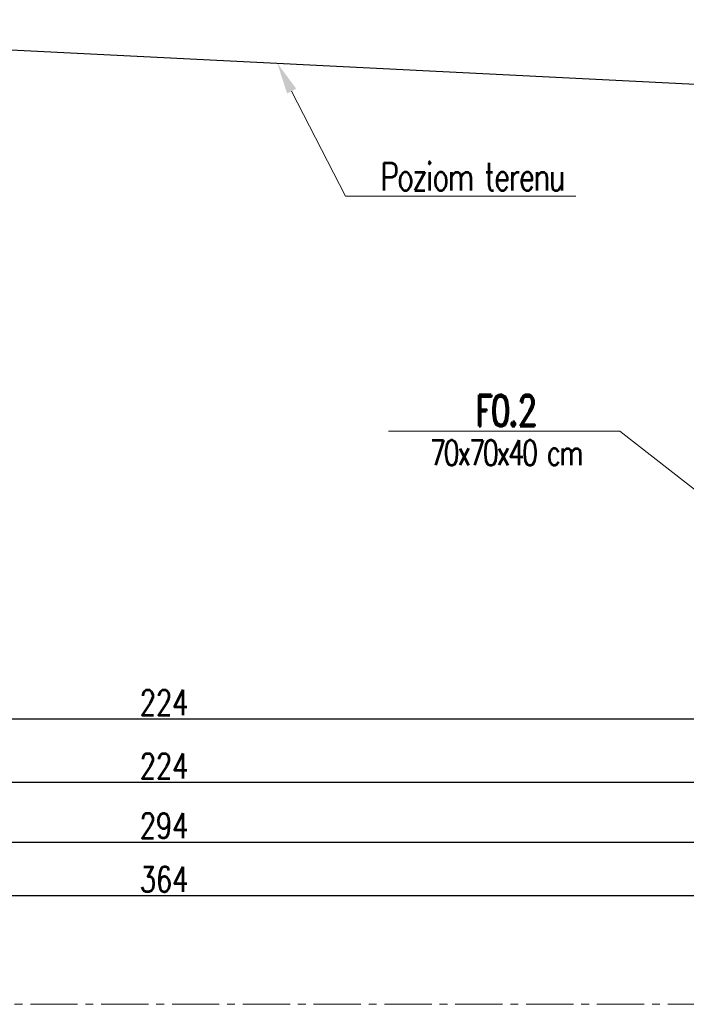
# Model space of a CAD drawing. Header units: millimetres. Extents: x -8 to 14965326, y -810 to 11054951.
# Tile 71 of 72: x 7508956 to 7509089, y 5558092 to 5558288. Entities that reach past the tile are written whole.
import ezdxf
from ezdxf import colors
from ezdxf.entities.mleader import LeaderData, LeaderLine
from ezdxf.enums import TextEntityAlignment as Align
from ezdxf.math import Vec2, Vec3

# ---------------------------------------------------------------- set-up
doc = ezdxf.new("R2010")
doc.units = ezdxf.units.MM
doc.header["$LTSCALE"] = 0.5
doc.header["$MEASUREMENT"] = 0
doc.linetypes.add('CENTER2', pattern=[1.125, 0.75, -0.125, 0.125, -0.125])
doc.linetypes.add('HIDDEN', pattern=[9.524999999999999, 6.35, -3.175])
doc.layers.get('0').update_dxf_attribs({"linetype": 'CONTINUOUS', "lineweight": 13})
doc.layers.get('Defpoints').update_dxf_attribs({"linetype": 'CONTINUOUS'})
for name, color, linetype, lineweight in [('K_Belki - widok', 3, 'CONTINUOUS', 15), ('K_Kreskowanie', 253, 'CONTINUOUS', 5), ('K_Opis', 7, 'CONTINUOUS', 9), ('K_Schody - widok', 60, 'CONTINUOUS', 15), ('tkd_obszary_wykazu', 14, 'CENTER2', 9), ('tkd_otwory', 1, 'CONTINUOUS', 9), ('tkd_otwory_obrys', 1, 'CONTINUOUS', 20), ('tkd_wym', 1, 'CONTINUOUS', 5)]:
    doc.layers.add(name, color=color, linetype=linetype, lineweight=lineweight)
doc.styles.add('___K_OPIS_ROMAND', font='romand.shx', dxfattribs={"width": 0.75})
doc.styles.add('___K_OPIS_SIMPLEX', font='simplex.shx', dxfattribs={"width": 0.75})
doc.styles.add('NEW', font='swiss.ttf', dxfattribs={"height": 0.3})
doc.styles.add('TKD_1TXT', font='simplex.shx', dxfattribs={"width": 0.75, "height": 0.25})
doc.styles.add('TKD_2TXT', font='romand.shx', dxfattribs={"width": 0.75, "height": 0.25})
doc.styles.add('tkd_txt0', font='simplex.shx', dxfattribs={"width": 0.75})
doc.dimstyles.new('tkd_1-25cm[cm]', dxfattribs={"dimtxt": 5, "dimasz": 1.25, "dimexe": 0, "dimexo": 5, "dimgap": 0.75, "dimtad": 1, "dimdec": 1, "dimrnd": 0.5, "dimdsep": 46, "dimtxsty": 'tkd_txt0', "dimblk": 'tkd_dim_arrow', "dimcen": 0, "dimclrd": 1, "dimclrt": 7, "dimadec": 0, "dimazin": 0, "dimtfac": 1.666666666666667, "dimtdec": 1, "dimtix": 1, "dimtmove": 1, "dimatfit": 3, "dimldrblk": 'K2', "dimfxl": 5, "dimfxlon": 1, "dimtvp": 0.02, "dimtolj": 1, "dimtzin": 0, "dimarcsym": 0})

# ---------------------------------------------------------------- blocks, each defined once
blk = doc.blocks.new('tkd_dim_arrow')
for p, q in [((-1, 0), (1, 0)), ((0, -1), (0, 1))]:
    blk.add_line(p, q)
at = {"const_width": 0.2}
blk.add_lwpolyline([(-0.8954183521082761, -0.8954183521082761), (0.8954183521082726, 0.8954183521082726)], dxfattribs=at)
blk = doc.blocks.new('*D540')
at = {"layer": 'Defpoints', "color": 0, "transparency": 16777216}
for p in [(7508873.102259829, 5558174.305781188), (7509097.102259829, 5558169.305781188), (7509097.102259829, 5558148.872890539)]:
    blk.add_point(p, dxfattribs=at)
at = {"layer": 'tkd_wym', "color": 0, "lineweight": -2, "transparency": 16777216}
for p, q in [((7508873.102259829, 5558153.872890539), (7508873.102259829, 5558148.872890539)), ((7509097.102259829, 5558153.872890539), (7509097.102259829, 5558148.872890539))]:
    blk.add_line(p, q, dxfattribs=at)
at = {"layer": 'tkd_wym', "color": 1, "lineweight": -2, "transparency": 16777216}
blk.add_line((7508874.352259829, 5558148.872890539), (7509095.852259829, 5558148.872890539), dxfattribs=at)
at = {"layer": 'tkd_wym', "color": 1, "lineweight": -2, "transparency": 16777216, "xscale": 1.25, "yscale": 1.25, "zscale": 1.25, "rotation": 180}
blk.add_blockref('tkd_dim_arrow', (7508873.102259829, 5558148.872890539), dxfattribs=at)
at = {"layer": 'tkd_wym', "color": 1, "lineweight": -2, "transparency": 16777216, "xscale": 1.25, "yscale": 1.25, "zscale": 1.25}
blk.add_blockref('tkd_dim_arrow', (7509097.102259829, 5558148.872890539), dxfattribs=at)
at = {"layer": 'tkd_wym', "color": 7, "transparency": 16777216, "insert": (7508985.102259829, 5558152.122890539), "char_height": 5, "attachment_point": 5, "style": 'tkd_txt0'}
blk.add_mtext('\\A1;224', dxfattribs=at)
blk = doc.blocks.new('tkd_opis_słupa')
at = {"color": 2, "style": 'TKD_2TXT', "width": 0.75}
blk.add_attdef('NAZWA', text='', height=0.3, dxfattribs=at).set_placement((0.01221959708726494, 0.09821999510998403), align=Align.CENTER)
at = {"color": 7, "style": 'TKD_1TXT', "width": 0.75, "flags": 1}
for tag in ['ZBROJENIE', 'UWAGI1', 'UWAGI2', 'BETON', 'RZEDNE']:
    blk.add_attdef(tag, text='', height=0.25, dxfattribs=at).set_placement((0.01221959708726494, -0.3452324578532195), align=Align.CENTER)
at = {"color": 7, "style": 'TKD_1TXT', "width": 0.75}
blk.add_attdef('50X50', text='', height=0.25, dxfattribs=at).set_placement((0.01221959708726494, -0.3452324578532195), align=Align.CENTER)
blk = doc.blocks.new('K2')
at = {"layer": 'K_Kreskowanie'}
h = blk.add_hatch(color=256, dxfattribs=at)
h.paths.add_polyline_path([(-290.000000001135, 547.9999999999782), (-20.00009999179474, 547.9999999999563), (-20.00009999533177, 312.041697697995), (-19.99957367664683, 312.041697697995), (-20.00009999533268, 312.0414709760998), (-20.00009999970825, 19.99999999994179), (-290.0000000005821, 20.0001733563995), (-290.0000000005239, 40.00017335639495), (-310.000000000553, 40.00017335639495), (-310.000000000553, 20.00018619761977), (-310.000000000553, -1.82165349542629e-05), (0, 0), (8.497408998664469e-09, 567.9999999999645), (-310.0000000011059, 567.9999999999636), (-529.0000000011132, 568.0004263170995), (-529.0000000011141, 463.0000000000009), (-492.9999496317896, 463), (-492.9999496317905, 350.5000015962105), (-492.9999496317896, 350.4999998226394), (-513.0000000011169, 350.4999998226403), (-513.0000000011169, 350.5000015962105), (-529.0000000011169, 350.5000015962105), (-529.0000000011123, 330.5000015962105), (-492.9999496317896, 330.5000015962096), (-492.9999496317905, 218.000003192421), (-492.9999496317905, 218.0000014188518), (-513.0000000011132, 218.0000014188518), (-529.0000017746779, 218.0000000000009), (-529.0000000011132, 198), (-492.9999536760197, 198.0000031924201), (-492.9999536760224, 198.0000310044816), (-474.9999678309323, 198), (-466.7000000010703, 198), (-466.7000000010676, 218), (-474.9999696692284, 218), (-475.0000000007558, 217.9999999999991), (-475.0000000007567, 462.9999999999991), (-310.0000000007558, 462.9999999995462), (-310.0000000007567, 218), (-348.7000000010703, 218), (-348.7000000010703, 198.0000000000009), (-310.0000000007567, 198.0000000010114), (-310.0000000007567, 154.000173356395), (-290.0000000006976, 154.0001733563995)])
h.paths.add_polyline_path([(-509.0000059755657, 547.9999999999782), (-509.0000000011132, 483), (-310.0000000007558, 483), (-310.0000000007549, 547.9999999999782)], flags=16)
for points in [[(-513.0000000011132, 350.4999998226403), (-496.9999597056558, 354.5000098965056), (-492.9999496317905, 462.9999999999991), (-492.9999496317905, 350.4999998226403)], [(-475.0000000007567, 463), (-343.0000000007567, 430), (-310.0000000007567, 218), (-310.0000000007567, 463)], [(-513.0000000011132, 218.0000014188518), (-496.9999597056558, 222.0000114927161), (-492.9999496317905, 330.5000015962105), (-492.9999496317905, 218.0000014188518)]]:
    blk.add_hatch(color=256, dxfattribs=at).paths.add_polyline_path(points)
at = {"layer": 'K_Belki - widok'}
for p, q in [((-529.0000000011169, 350.50000159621), (-529.0000000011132, 462.9999999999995)), ((-513.0000000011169, 350.5000015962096), (-513.0000000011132, 462.9999999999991)), ((-529.0000000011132, 218), (-529.0000000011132, 330.5000015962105)), ((-513.0000000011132, 218), (-513.0000000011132, 330.5000015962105)), ((-348.7000000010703, 198), (-466.7000000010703, 198.0000000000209))]:
    blk.add_line(p, q, dxfattribs=at)
for points in [[(-310.0000000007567, 154.0418710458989), (-310.0000000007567, 40.04187104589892)], [(-290.0000000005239, 40.04187104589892), (-290.0000000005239, 154.0418710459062)]]:
    blk.add_lwpolyline(points, dxfattribs=at)
at = {"layer": 'K_Opis', "linetype": 'Continuous'}
for points in [[(-529.0000000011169, 330.5000015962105), (-492.9999496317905, 330.5000015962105), (-492.9999496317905, 218.000003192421), (-529.0000017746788, 218), (-529.0000000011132, 198), (-492.9999496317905, 198.000003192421), (-492.9999536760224, 198.0000310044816), (-474.9999678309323, 198), (-474.9999678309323, 198), (-474.9999678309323, 198), (-474.9999678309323, 198), (-466.7000000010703, 198), (-466.7000000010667, 218), (-474.9999696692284, 218), (-474.9999921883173, 463), (-310.0000000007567, 462.9999999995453), (-310.0000000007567, 218), (-348.7000000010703, 218), (-348.7000000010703, 198), (-310.0000000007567, 198.0000000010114), (-310.0000000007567, 154.000173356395), (-290.0000000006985, 154.0001733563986), (-290.000000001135, 547.9999999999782), (-20.00009999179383, 547.9999999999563), (-20.00009999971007, 19.99999999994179), (-290.0000000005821, 20.00017335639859), (-290.0000000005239, 40.00017335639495), (-310.000000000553, 40.00017335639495), (-310.000000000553, 20.00018619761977), (-310.000000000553, 20.00018619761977), (-310.000000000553, -1.82165349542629e-05), (0, 0), (8.498318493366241e-09, 567.9999999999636), (-310.0000000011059, 567.9999999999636), (-529.0000000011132, 568.0004263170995), (-529.0000000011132, 463), (-492.9999496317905, 463), (-492.9999496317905, 350.5000015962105), (-529.0000000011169, 350.5000015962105), (-529.0000000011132, 330.5000015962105)], [(-310.0000000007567, 483), (-310.0000000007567, 547.9999999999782), (-509.0000059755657, 547.9999999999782), (-509.0000000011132, 483), (-310.0000000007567, 483)]]:
    blk.add_lwpolyline(points, dxfattribs=at)
at = {"layer": 'K_Opis', "linetype": 'HIDDEN'}
for points in [[(-529.0000000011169, 330.5000015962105), (-492.9999496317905, 330.5000015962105), (-492.9999496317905, 218.000003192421), (-529.0000017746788, 218), (-529.0000000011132, 198), (-492.9999496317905, 198.000003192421), (-492.9999536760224, 198.0000310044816), (-474.9999678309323, 198), (-474.9999678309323, 198), (-474.9999678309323, 198), (-474.9999678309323, 198), (-466.7000000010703, 198), (-466.7000000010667, 218), (-474.9999696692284, 218), (-474.9999921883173, 463), (-310.0000000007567, 462.9999999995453), (-310.0000000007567, 218), (-348.7000000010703, 218), (-348.7000000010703, 198), (-310.0000000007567, 198.0000000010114), (-310.0000000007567, 154.000173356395), (-290.0000000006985, 154.0001733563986), (-290.000000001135, 547.9999999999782), (-20.00009999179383, 547.9999999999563), (-20.00009999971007, 19.99999999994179), (-290.0000000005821, 20.00017335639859), (-290.0000000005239, 40.00017335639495), (-310.000000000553, 40.00017335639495), (-310.000000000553, 20.00018619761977), (-310.000000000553, 20.00018619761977), (-310.000000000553, -1.82165349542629e-05), (0, 0), (8.498318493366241e-09, 567.9999999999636), (-310.0000000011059, 567.9999999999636), (-529.0000000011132, 568.0004263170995), (-529.0000000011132, 463), (-492.9999496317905, 463), (-492.9999496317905, 350.5000015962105), (-529.0000000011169, 350.5000015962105), (-529.0000000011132, 330.5000015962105)], [(-310.0000000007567, 482.9999999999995), (-310.0000000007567, 547.9999999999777), (-509.0000059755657, 547.9999999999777), (-509.0000000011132, 482.9999999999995), (-310.0000000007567, 482.9999999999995)]]:
    blk.add_lwpolyline(points, dxfattribs=at)
at = {"layer": 'K_Schody - widok'}
for p, q in [((-19.9999999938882, 396.0416976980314), (-290.0000000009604, 396.0416976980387)), ((-224.0000000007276, 172.0416976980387), (-224.0000000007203, 396.0416976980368)), ((-163.0000000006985, 172.0416976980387), (-163.0000000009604, 396.0416976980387)), ((-146.9999999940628, 396.0416976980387), (-146.9999999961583, 257.333821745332)), ((-84.9995736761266, 284.0416976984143), (-84.9995736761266, 396.0416976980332)), ((-84.99957367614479, 396.0416976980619), (-69.66052350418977, 373.485873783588)), ((-158.0000000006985, 172.0416976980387), (-158.0000000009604, 391.0416976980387)), ((-151.9999999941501, 391.0416976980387), (-158.0000000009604, 391.0416976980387)), ((-151.9999999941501, 391.0416976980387), (-151.9999999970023, 200.041047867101)), ((-290.0000000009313, 368.0416976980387), (-163.0000000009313, 368.0416976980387)), ((-19.99999999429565, 368.0416976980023), (-146.9999999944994, 368.0416976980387)), ((-290.0000000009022, 340.0416976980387), (-163.0000000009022, 340.0416976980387)), ((-19.999999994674, 340.0416976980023), (-146.9999999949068, 340.0416976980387)), ((-290.0000000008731, 312.0416976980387), (-163.0000000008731, 312.0416976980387)), ((-19.99999999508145, 312.0415140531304), (-151.9999999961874, 255.1799755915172)), ((-19.99999999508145, 312.041697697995), (-146.9999999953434, 312.0416976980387)), ((-19.99999999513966, 306.5973379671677), (-151.9999999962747, 249.7357995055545)), ((-290.000000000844, 284.0416976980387), (-163.000000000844, 284.0416976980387)), ((-84.99957367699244, 284.0416976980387), (-146.9999999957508, 284.0416976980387)), ((-19.9999999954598, 284.0416976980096), (-72.36130776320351, 284.0416976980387)), ((-84.99957367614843, 278.5975216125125), (-84.99957367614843, 200.041047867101)), ((-84.99957367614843, 278.5975216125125), (-69.6605235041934, 256.0416976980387)), ((-84.99957367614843, 278.5975216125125), (-84.99957367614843, 200.041047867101)), ((-84.99957367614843, 278.5975216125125), (-69.6605235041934, 256.0416976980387)), ((-290.0000000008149, 256.0416976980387), (-163.0000000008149, 256.0416976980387)), ((-19.99999999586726, 256.0416976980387), (-137.361307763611, 256.0416976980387)), ((-146.9999999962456, 251.8896456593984), (-146.9999999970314, 200.041047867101)), ((-290.0000000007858, 228.0416976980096), (-163.0000000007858, 228.0416976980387)), ((-19.99999999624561, 228.0416976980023), (-146.9999999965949, 228.0416976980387)), ((-290.0000000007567, 200.0416976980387), (-163.0000000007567, 200.0416976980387)), ((-19.99999999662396, 200.0416976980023), (-146.9999999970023, 200.0416976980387)), ((-239.3390501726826, 194.5975216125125), (-224.0000000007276, 172.0416976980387)), ((-239.3390501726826, 194.5975216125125), (-224.0000000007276, 172.0416976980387)), ((-158.0000000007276, 172.0416976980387), (-290.0000000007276, 172.0416976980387))]:
    blk.add_line(p, q, dxfattribs=at)
blk.add_lwpolyline([(-151.9999999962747, 249.7357995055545), (-151.9999999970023, 200.041047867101), (-146.9999999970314, 200.041047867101)], dxfattribs=at)
at = {"layer": 'tkd_otwory'}
for points in [[(-513.0000000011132, 350.4999998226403), (-496.9999597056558, 354.5000098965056), (-492.9999496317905, 462.9999999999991), (-492.9999496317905, 350.4999998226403)], [(-475.0000000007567, 463), (-343.0000000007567, 430), (-310.0000000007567, 218), (-310.0000000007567, 463)], [(-513.0000000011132, 218.0000014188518), (-496.9999597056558, 222.0000114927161), (-492.9999496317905, 330.5000015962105), (-492.9999496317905, 218.0000014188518)]]:
    blk.add_lwpolyline(points, close=True, dxfattribs=at)
at = {"layer": 'tkd_otwory_obrys'}
for points in [[(-513.0000000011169, 350.5000015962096), (-513.0000000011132, 462.9999999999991), (-492.9999496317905, 463), (-492.9999496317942, 350.5000015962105)], [(-475.0000000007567, 463), (-310.0000000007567, 463), (-310.0000000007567, 218), (-475.0000000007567, 218)], [(-513.0000000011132, 218.0000014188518), (-492.9999496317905, 218.0000014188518), (-492.9999496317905, 330.5000015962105), (-513.0000000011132, 330.5000015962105)]]:
    blk.add_lwpolyline(points, close=True, dxfattribs=at)
at = {"layer": 'K_Opis'}
ref = blk.add_blockref('tkd_opis_słupa', (-157.1629009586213, 84.45006879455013), dxfattribs=dict(at, xscale=-100, yscale=100, zscale=100, rotation=180))
ref.add_attrib('NAZWA', 'K2', dxfattribs={"layer": '0', "color": 2, "height": 30, "style": 'TKD_2TXT', "width": 0.7499999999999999}).set_placement((-155.9409412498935, 44.62806928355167), align=Align.CENTER)
ref.add_attrib('50X50', 'kl. schodowa', dxfattribs={"layer": '0', "color": 7, "height": 25, "style": 'TKD_1TXT', "width": 0.75}).set_placement((-155.9409412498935, 93.97331457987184), align=Align.CENTER)
at = {"layer": 'K_Schody - widok', "style": 'NEW', "width": 0.7}
for s, p in [('8X17.0', (-229.0844075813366, 262.6150984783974, -2.452046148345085e-06)), ('28', (-202.9031064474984, 279.3671616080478, -2.452046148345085e-06)), ('8X17.0', (-90.0839812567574, 205.227187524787, -2.452046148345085e-06)), ('28', (-63.90268012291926, 221.9792506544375, -2.452046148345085e-06))]:
    blk.add_text(s, height=16.8216827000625, rotation=90, dxfattribs=at).set_placement(p)
blk = doc.blocks.new('*D545')
at = {"layer": 'Defpoints', "color": 0, "transparency": 16777216}
for p in [(7508873.102259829, 5558214.305781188), (7509097.102259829, 5558209.305781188), (7509097.102259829, 5558136.282283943)]:
    blk.add_point(p, dxfattribs=at)
at = {"layer": 'tkd_wym', "color": 0, "lineweight": -2, "transparency": 16777216}
for p, q in [((7508873.102259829, 5558141.282283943), (7508873.102259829, 5558136.282283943)), ((7509097.102259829, 5558141.282283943), (7509097.102259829, 5558136.282283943))]:
    blk.add_line(p, q, dxfattribs=at)
at = {"layer": 'tkd_wym', "color": 1, "lineweight": -2, "transparency": 16777216}
blk.add_line((7508874.352259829, 5558136.282283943), (7509095.852259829, 5558136.282283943), dxfattribs=at)
at = {"layer": 'tkd_wym', "color": 1, "lineweight": -2, "transparency": 16777216, "xscale": 1.25, "yscale": 1.25, "zscale": 1.25, "rotation": 180}
blk.add_blockref('tkd_dim_arrow', (7508873.102259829, 5558136.282283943), dxfattribs=at)
at = {"layer": 'tkd_wym', "color": 1, "lineweight": -2, "transparency": 16777216, "xscale": 1.25, "yscale": 1.25, "zscale": 1.25}
blk.add_blockref('tkd_dim_arrow', (7509097.102259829, 5558136.282283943), dxfattribs=at)
at = {"layer": 'tkd_wym', "color": 7, "transparency": 16777216, "insert": (7508985.102259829, 5558139.532283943), "char_height": 5, "attachment_point": 5, "style": 'tkd_txt0'}
blk.add_mtext('\\A1;224', dxfattribs=at)
blk = doc.blocks.new('*D550')
at = {"layer": 'Defpoints', "color": 0, "transparency": 16777216}
for p in [(7508838.102259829, 5558174.305781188), (7509132.102259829, 5558169.305781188), (7509132.102259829, 5558124.402477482)]:
    blk.add_point(p, dxfattribs=at)
at = {"layer": 'tkd_wym', "color": 0, "lineweight": -2, "transparency": 16777216}
for p, q in [((7508838.102259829, 5558129.402477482), (7508838.102259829, 5558124.402477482)), ((7509132.102259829, 5558129.402477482), (7509132.102259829, 5558124.402477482))]:
    blk.add_line(p, q, dxfattribs=at)
at = {"layer": 'tkd_wym', "color": 1, "lineweight": -2, "transparency": 16777216}
blk.add_line((7508839.352259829, 5558124.402477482), (7509130.852259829, 5558124.402477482), dxfattribs=at)
at = {"layer": 'tkd_wym', "color": 1, "lineweight": -2, "transparency": 16777216, "xscale": 1.25, "yscale": 1.25, "zscale": 1.25, "rotation": 180}
blk.add_blockref('tkd_dim_arrow', (7508838.102259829, 5558124.402477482), dxfattribs=at)
at = {"layer": 'tkd_wym', "color": 1, "lineweight": -2, "transparency": 16777216, "xscale": 1.25, "yscale": 1.25, "zscale": 1.25}
blk.add_blockref('tkd_dim_arrow', (7509132.102259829, 5558124.402477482), dxfattribs=at)
at = {"layer": 'tkd_wym', "color": 7, "transparency": 16777216, "insert": (7508985.102259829, 5558127.652477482), "char_height": 5, "attachment_point": 5, "style": 'tkd_txt0'}
blk.add_mtext('\\A1;294', dxfattribs=at)
blk = doc.blocks.new('*D552')
at = {"layer": 'Defpoints', "color": 0, "transparency": 16777216}
for p in [(7508803.102259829, 5558174.305781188), (7509167.102259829, 5558169.305781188), (7508803.102259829, 5558113.740927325)]:
    blk.add_point(p, dxfattribs=at)
at = {"layer": 'tkd_wym', "color": 0, "lineweight": -2, "transparency": 16777216}
for p, q in [((7508803.102259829, 5558118.740927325), (7508803.102259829, 5558113.740927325)), ((7509167.102259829, 5558118.740927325), (7509167.102259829, 5558113.740927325))]:
    blk.add_line(p, q, dxfattribs=at)
at = {"layer": 'tkd_wym', "color": 1, "lineweight": -2, "transparency": 16777216}
blk.add_line((7509165.852259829, 5558113.740927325), (7508804.352259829, 5558113.740927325), dxfattribs=at)
at = {"layer": 'tkd_wym', "color": 1, "lineweight": -2, "transparency": 16777216, "xscale": 1.25, "yscale": 1.25, "zscale": 1.25, "rotation": 180}
blk.add_blockref('tkd_dim_arrow', (7508803.102259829, 5558113.740927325), dxfattribs=at)
at = {"layer": 'tkd_wym', "color": 1, "lineweight": -2, "transparency": 16777216, "xscale": 1.25, "yscale": 1.25, "zscale": 1.25}
blk.add_blockref('tkd_dim_arrow', (7509167.102259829, 5558113.740927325), dxfattribs=at)
at = {"layer": 'tkd_wym', "color": 7, "transparency": 16777216, "insert": (7508985.102259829, 5558116.990927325), "char_height": 5, "attachment_point": 5, "style": 'tkd_txt0'}
blk.add_mtext('\\A1;364', dxfattribs=at)

msp = doc.modelspace()

# ---------------------------------------------------------------- linework, layer by layer
at = {"layer": 'K_Opis', "lineweight": 25}
msp.add_line((7508866.102259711, 5558286.305781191), (7509104.102259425, 5558274.305781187), dxfattribs=at)
at = {"layer": 'tkd_obszary_wykazu', "ltscale": 25}
msp.add_lwpolyline([(7508724.864728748, 5558513.855881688), (7509277.303424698, 5558513.855881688), (7509277.303424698, 5558092.165228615), (7508724.864728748, 5558092.165228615)], close=True, dxfattribs=at)

# ---------------------------------------------------------------- dimensions: what is measured, and where the dimension line sits
at = {"layer": 'tkd_wym'}
for base, p1, p2, picture, middle in [((7509097.102259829, 5558136.282283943), (7508873.102259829, 5558214.305781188), (7509097.102259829, 5558209.305781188), '*D545', (7508985.102259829, 5558139.532283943)), ((7508803.102259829, 5558113.740927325), (7509167.102259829, 5558169.305781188), (7508803.102259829, 5558174.305781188), '*D552', (7508985.102259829, 5558116.990927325)), ((7509132.102259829, 5558124.402477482), (7508838.102259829, 5558174.305781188), (7509132.102259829, 5558169.305781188), '*D550', (7508985.102259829, 5558127.652477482)), ((7509097.102259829, 5558148.872890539), (7508873.102259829, 5558174.305781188), (7509097.102259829, 5558169.305781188), '*D540', (7508985.102259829, 5558152.122890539))]:
    dim = msp.add_linear_dim(base=base, p1=p1, p2=p2, dimstyle='tkd_1-25cm[cm]', dxfattribs=at)
    dim.commit()
    dim.dimension.update_dxf_attribs({"geometry": picture, "text_midpoint": middle})

# ---------------------------------------------------------------- leaders
at = {"layer": 'K_Opis'}
ml = msp.add_multileader_mtext('Standard', dxfattribs=at)
ml.set_content('{\\T0.9;Poziom terenu}', color=256, style='___K_OPIS_SIMPLEX')
ml.set_leader_properties(color=256, linetype='ByLayer', lineweight=9)
ml.build(insert=Vec2(0, 0))
ml.multileader.update_dxf_attribs({"text_left_attachment_type": 6, "text_right_attachment_type": 6, "arrow_head_size": 6.25})
ctx = ml.context
ctx.base_point, ctx.char_height, ctx.arrow_head_size, ctx.landing_gap_size, ctx.plane_origin = Vec3(7509028.028998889, 5558252.756954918), 5.5, 6.25, 0, Vec3(7509017.183990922, 5558636.65126603)
ctx.left_attachment, ctx.right_attachment = 6, 6
notes = []
notes.append((ctx, [(0, (1, 1, 0), (7509021.153390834, 5558252.756954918), (1, 0), 6.875608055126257, [(0, [(7509007.578966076, 5558279.172501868)], 0, [])])]))
ctx.mtext.insert, ctx.mtext.width, ctx.mtext.defined_height, ctx.mtext.flow_direction = Vec3(7509028.02899889, 5558259.356954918), 55.96768777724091, 98.24674889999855, 5
ml = msp.add_multileader_mtext('Standard', dxfattribs=at)
ml.set_content('{\\T0.85;\\C2;F0.2\\T1;\\C50;\\P\\Fsimplex|c238;\\H0.8x;\\T0.8;\\C1;70x70x40 cm}', color=7, style='___K_OPIS_ROMAND')
ml.set_leader_properties(color=1, linetype='CONTINUOUS', lineweight=9)
ml.build(insert=Vec2(0, 0))
ml.multileader.update_dxf_attribs({"text_left_attachment_type": 6, "text_right_attachment_type": 6, "dogleg_length": 5, "arrow_head_size": 6.25})
ctx = ml.context
ctx.base_point, ctx.char_height, ctx.arrow_head_size, ctx.landing_gap_size, ctx.plane_origin = Vec3(7509037.140405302, 5558206.015256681), 6.25, 6.25, 0, Vec3(7509046.485701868, 5558176.40391079)
ctx.left_attachment, ctx.right_attachment, ctx.text_align_type = 6, 6, 1
notes.append((ctx, [(1, (1, 1, 0), (7509075.570486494, 5558206.015256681), (-1, 0), 7.215795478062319, [(0, [(7509097.102259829, 5558189.305781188)], 0, [])])]))
ctx.mtext.insert, ctx.mtext.alignment, ctx.mtext.line_spacing_factor, ctx.mtext.flow_direction = Vec3(7509052.747548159, 5558213.265256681), 2, 0.8640000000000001, 5
for ctx, leaders in notes:
    for number, flags, end, landing, length, lines in leaders:
        leader = LeaderData()
        leader.index, (leader.has_last_leader_line, leader.has_dogleg_vector, leader.attachment_direction) = number, flags
        leader.last_leader_point, leader.dogleg_vector, leader.dogleg_length = Vec3(end), Vec3(landing), length
        for number, points, colour, breaks in lines:
            line = LeaderLine()
            line.index, line.vertices, line.color, line.breaks = number, Vec3.list(points), colors.encode_raw_color(colour), breaks
            leader.lines.append(line)
        ctx.leaders.append(leader)

doc.saveas('drawing.dxf')
